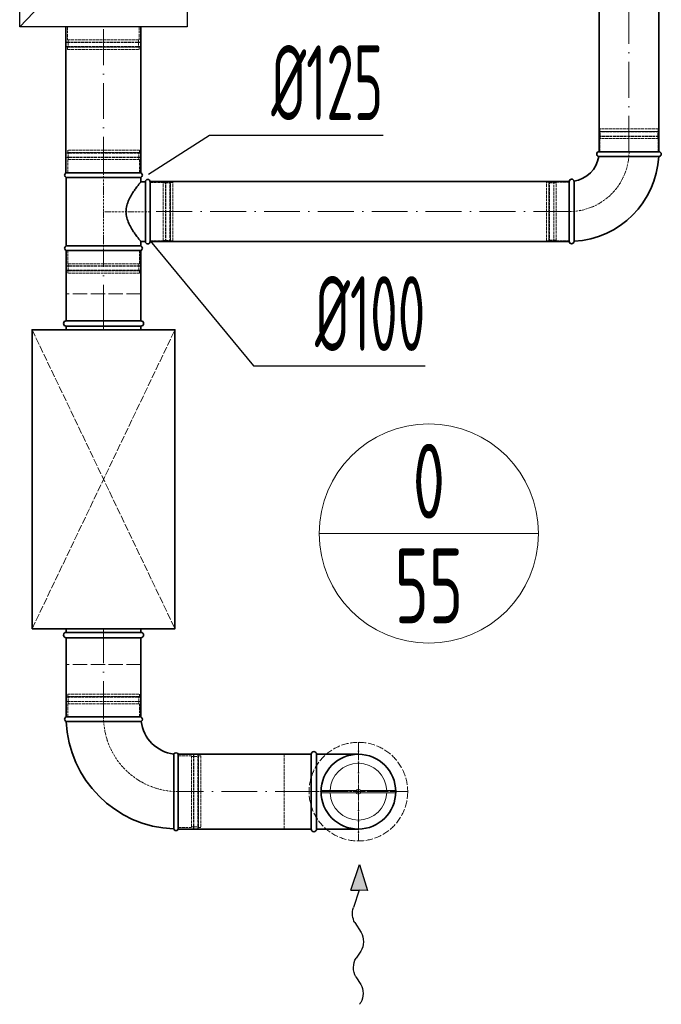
# Model space of a CAD drawing. Header units: millimetres. Extents: x 8221 to 89444, y -105166 to -5578.
# Tile 35 of 118: x 48897 to 49970, y -73420 to -71773. Entities that reach past the tile are written whole.
import ezdxf
from ezdxf.enums import TextEntityAlignment as Align

# ---------------------------------------------------------------- set-up
doc = ezdxf.new("R2010")
doc.units = ezdxf.units.MM
for name, pattern in [('ACAD_ISO02W100', [15, 12, -3]), ('ACAD_ISO10W100', [18, 12, -3, 0, -3]), ('phl_thick', [0])]:
    doc.linetypes.add(name, pattern=pattern)
for name, color, linetype, lineweight in [('VZT_05 ETA (ODVOD) - OBRYS', 6, 'Continuous', 35), ('VZT_06 ETA (ODVOD) - OSA', 6, 'ACAD_ISO10W100', 5), ('VZT_08 ETA (ODVOD) - SKRYTÉ', 6, 'ACAD_ISO02W100', 5), ('VZT_21 ZAŘÍZENÍ - OBRYS', 1, 'Continuous', 30), ('VZT_22 ZAŘÍZENÍ - DETAIL', 8, 'Continuous', 5), ('VZT_30 DISTRIBUČNÍ PRVKY - OBRYS', 1, 'Continuous', 35), ('VZT_31 DISTRIBUČNÍ PRVKY - OSA', 8, 'ACAD_ISO10W100', 5), ('VZT_32 DISTRIBUČNÍ PRVKY - DETAIL', 8, 'Continuous', 5), ('VZT_33 DISTRIBUČNÍ PRVKY - SKRYTÉ', 8, 'ACAD_ISO02W100', 5), ('VZT_35 TLUMIČE HLUKU - OBRYS', 1, 'Continuous', 35), ('VZT_36 TLUMIČE HLUKU - OSA', 1, 'ACAD_ISO10W100', 5), ('VZT_37 TLUMIČE HLUKU - DETAIL', 8, 'ACAD_ISO02W100', 5), ('VZT_50 POPIS - OBECNE', 7, 'Continuous', 13), ('VZT_52 POPIS - DISTRIBUCE', 7, 'Continuous', 5), ('VZT_60_KOTY - DIMENZE', 7, 'Continuous', 5)]:
    doc.layers.add(name, color=color, linetype=linetype, lineweight=lineweight)
doc.layers.add('VZT_07 ETA (ODVOD) - NETISK', color=8, linetype='ACAD_ISO02W100', lineweight=5, plot=False)
doc.layers.add('VZT_39 TLUMIČE HLUKU - NETISK', color=8, linetype='ACAD_ISO02W100', lineweight=5, plot=False)
doc.styles.add('EVORA_125', font='isocp.shx', dxfattribs={"width": 0.6, "height": 125})
doc.styles.add('JS', font='isocp.shx', dxfattribs={"width": 0.6, "height": 125})

# ---------------------------------------------------------------- blocks, each defined once
blk = doc.blocks.new('*U39')
at = {"layer": 'VZT_31 DISTRIBUČNÍ PRVKY - OSA', "color": 0}
for p, q in [((0, 16.5), (0, 82.62)), ((-82.62, 0), (-16.5, 0)), ((16.5, 0), (82.62, 0)), ((0, -82.62), (0, -16.5))]:
    blk.add_line(p, q, dxfattribs=at)
at = {"layer": 'VZT_31 DISTRIBUČNÍ PRVKY - OSA', "color": 0, "linetype": 'Continuous'}
for p, q in [((-8.25, 0), (8.25, 0)), ((0, -8.25), (0, 8.25))]:
    blk.add_line(p, q, dxfattribs=at)

msp = doc.modelspace()

# ---------------------------------------------------------------- linework, layer by layer
at = {"layer": 'VZT_05 ETA (ODVOD) - OBRYS'}
for p, q in [((49965.8, -71993.8), (49865.8, -71993.8)), ((49965.8, -72001.8), (49915.6, -72001.8)), ((49099.3, -72029.1), (48974.3, -72029.1)), ((49099.3, -72036.7), (48974.3, -72036.7)), ((48974.3, -72036.7), (48974.3, -72151.4)), ((49099.3, -72036.7), (49099.3, -72044.1)), ((49106.8, -72044.1), (49099.3, -72044.1)), ((49106.8, -72144.1), (49106.8, -72044.1)), ((49114.8, -72144.1), (49114.8, -72044.1)), ((49815.8, -72043.8), (49815.8, -72143.8)), ((49823.8, -72143.8), (49823.8, -72093.6)), ((48974.3, -72151.4), (49099.3, -72151.4)), ((49106.8, -72144.1), (49099.3, -72144.1)), ((49099.3, -72144.1), (49099.3, -72151.4)), ((49099.3, -72159.1), (48974.3, -72159.1)), ((48974.3, -72939), (49099.3, -72939)), ((49161.8, -73001.5), (49161.8, -73126.5))]:
    msp.add_line(p, q, dxfattribs=at)
for points in [[(49865.6, -70473.6), (49865.6, -71993.8)], [(49965.6, -70473.6), (49965.6, -71993.8)], [(48974, -71785), (48974, -72029.1)], [(49099, -71785), (49099, -72029.1)], [(49114.8, -72043.8), (49815.8, -72043.8)], [(49114.8, -72143.8), (49815.8, -72143.8)], [(48974.3, -72159.1), (48974.3, -72276.6)], [(49099.3, -72159.1), (49099.3, -72276.6)], [(48974.3, -72806.6), (48974.3, -72939)], [(49099.3, -72806.6), (49099.3, -72939)]]:
    msp.add_lwpolyline(points, dxfattribs=at)
at = {"layer": 'VZT_05 ETA (ODVOD) - OBRYS', "elevation": 0}
for points in [[(49161.8, -73001.5), (49384.1, -73001.5)], [(49384.1, -73001.5), (49384.1, -73126.5)], [(49393.1, -73001.5), (49393.1, -73126.5)], [(49393.1, -73001.5), (49463.1, -73001.5)], [(49161.8, -73126.5), (49384.1, -73126.5)], [(49393.1, -73126.5), (49463.1, -73126.5)]]:
    msp.add_lwpolyline(points, dxfattribs=at)
at = {"layer": 'VZT_05 ETA (ODVOD) - OBRYS'}
for centre, radius, start, end in [((49815.8, -71993.8), 50, 279.1478, 350.8522), ((49815.8, -71993.8), 150, 273.0572, 356.9428), ((49865.8, -71997.8), 4, 90, 260.8522), ((49965.8, -71997.8), 4, 270, 90), ((48975.9, -72032.9), 4.17, 113.4678, 246.5322), ((49097.6, -72032.9), 4.17, 293.4678, 66.5322), ((49110.8, -72044.1), 4, 0, 180), ((49819.8, -72043.8), 4, 9.1478, 180), ((48975.9, -72155.3), 4.17, 113.4678, 246.5322), ((49097.6, -72155.3), 4.17, 293.4678, 66.5322), ((49110.8, -72144.1), 4, 180, 0), ((49819.8, -72143.8), 4, 180, 0), ((48975.9, -72942.8), 4.17, 113.4678, 248.8928), ((49097.6, -72942.8), 4.17, 300.2981, 66.5322), ((49161.8, -72939), 187.5, 182.3607, 267.6393), ((49161.8, -72939), 62.5, 186.8302, 263.1698), ((49158, -73003.1), 4.17, 23.4678, 149.7019), ((49388.6, -73001.5), 4.5, 0, 180), ((49463.1, -73064), 62.5, 270, 90), ((49158, -73124.8), 4.17, 201.1072, 336.5322), ((49388.6, -73126.5), 4.5, 180, 0)]:
    msp.add_arc(centre, radius, start, end, dxfattribs=at)
for points, knots in [([(49915.6, -72001.8), (49909.3, -72001.8), (49903, -72001.8), (49890.9, -72001.8), (49885.3, -72001.8), (49875.8, -72001.7), (49872, -72001.7), (49866.7, -72001.7), (49865.3, -72001.7), (49865.2, -72001.7), (49865.2, -72001.7), (49865.2, -72001.7)], [78.71119, 78.71119, 78.71119, 78.71119, 97.804615, 97.804615, 117.523893, 117.523893, 137.264303, 137.264303, 156.831737, 156.831737, 157.874915, 157.874915, 157.874915, 157.874915]), ([(49099.3, -72144.1), (49099.3, -72144.1), (49099.2, -72144), (49098.9, -72143.7), (49098.7, -72143.4), (49098.2, -72142.7), (49097.9, -72142.3), (49097.1, -72141.3), (49096.6, -72140.7), (49095.6, -72139.4), (49095.1, -72138.7), (49093.9, -72137.1), (49093.2, -72136.3), (49091.9, -72134.5), (49091.2, -72133.5), (49089.8, -72131.5), (49089, -72130.5), (49087.6, -72128.4), (49086.8, -72127.2), (49085.2, -72124.8), (49084.4, -72123.5), (49082.8, -72120.9), (49082.1, -72119.5), (49080.5, -72116.6), (49079.8, -72115.2), (49077.7, -72110.6), (49076.5, -72107.5), (49075.2, -72102.5), (49074.9, -72100.9), (49074.4, -72097.5), (49074.3, -72095.8), (49074.3, -72092.4), (49074.4, -72090.7), (49074.9, -72087.3), (49075.2, -72085.6), (49076.5, -72080.7), (49077.7, -72077.5), (49079.8, -72073), (49080.5, -72071.5), (49082.1, -72068.7), (49082.8, -72067.3), (49084.4, -72064.7), (49085.2, -72063.4), (49086.8, -72061), (49087.6, -72059.8), (49089, -72057.7), (49089.8, -72056.6), (49091.2, -72054.7), (49091.9, -72053.7), (49093.2, -72051.9), (49093.9, -72051), (49095.1, -72049.5), (49095.6, -72048.7), (49096.6, -72047.4), (49097.1, -72046.9), (49097.9, -72045.9), (49098.2, -72045.4), (49098.7, -72044.8), (49098.9, -72044.5), (49099.2, -72044.2), (49099.3, -72044.1), (49099.3, -72044.1)], [80.753728, 80.753728, 80.753728, 80.753728, 85.721109, 85.721109, 90.68849, 90.68849, 95.655871, 95.655871, 100.623252, 100.623252, 105.590633, 105.590633, 110.558015, 110.558015, 115.525396, 115.525396, 120.492777, 120.492777, 125.619612, 125.619612, 130.746447, 130.746447, 135.873281, 135.873281, 141.000116, 141.000116, 151.253786, 151.253786, 156.38062, 156.38062, 161.507455, 161.507455, 166.63429, 166.63429, 171.761125, 171.761125, 182.014794, 182.014794, 187.141629, 187.141629, 192.268464, 192.268464, 197.395298, 197.395298, 202.522133, 202.522133, 207.489514, 207.489514, 212.456896, 212.456896, 217.424277, 217.424277, 222.391658, 222.391658, 227.359039, 227.359039, 232.32642, 232.32642, 237.293801, 237.293801, 242.261183, 242.261183, 242.261183, 242.261183]), ([(49823.8, -72043.1), (49823.8, -72043.1), (49823.8, -72044.2), (49823.8, -72048.7), (49823.8, -72052.2), (49823.8, -72061.1), (49823.8, -72066.4), (49823.8, -72078.4), (49823.8, -72084.8), (49823.8, -72092.1), (49823.8, -72092.9), (49823.8, -72093.6)], [157.874915, 157.874915, 157.874915, 157.874915, 176.103874, 176.103874, 195.460379, 195.460379, 215.101284, 215.101284, 234.82164, 234.82164, 237.034743, 237.034743, 237.034743, 237.034743]), ([(49099.7, -72946.4), (49099.7, -72946.4), (49099.7, -72946.4), (49099.4, -72946.4), (49099, -72946.4), (49098, -72946.4), (49097.2, -72946.4), (49094, -72946.4), (49090.9, -72946.5), (49082, -72946.5), (49075.8, -72946.5), (49061.7, -72946.6), (49053.9, -72946.6), (49037.7, -72946.6), (49029.4, -72946.6), (49013.6, -72946.6), (49006.1, -72946.7), (48992.9, -72946.7), (48987.3, -72946.7), (48980.4, -72946.7), (48978.2, -72946.7), (48975.2, -72946.7), (48974.4, -72946.7), (48974.4, -72946.7)], [197.067977, 197.067977, 197.067977, 197.067977, 201.792196, 201.792196, 209.190204, 209.190204, 218.040239, 218.040239, 237.760854, 237.760854, 262.206108, 262.206108, 286.831239, 286.831239, 311.323072, 311.323072, 335.946087, 335.946087, 360.704397, 360.704397, 377.088273, 377.088273, 394.105327, 394.105327, 394.105327, 394.105327]), ([(49154.3, -73001), (49154.3, -73001), (49154.3, -73002.6), (49154.3, -73008.7), (49154.3, -73013.2), (49154.2, -73024.6), (49154.2, -73031.4), (49154.2, -73046.4), (49154.1, -73054.5), (49154.1, -73070.8), (49154.1, -73079), (49154.1, -73094.2), (49154.1, -73101.1), (49154.1, -73112.9), (49154.1, -73117.6), (49154.1, -73124.2), (49154.1, -73126), (49154.1, -73126.3), (49154.1, -73126.3), (49154.1, -73126.3)], [0, 0, 0, 0, 24.235852, 24.235852, 48.531845, 48.531845, 73.024415, 73.024415, 97.570898, 97.570898, 122.078339, 122.078339, 146.53579, 146.53579, 170.957495, 170.957495, 195.359468, 195.359468, 197.168246, 197.168246, 197.168246, 197.168246])]:
    msp.add_open_spline(points, degree=3, knots=knots, dxfattribs=at)
at = {"layer": 'VZT_06 ETA (ODVOD) - OSA', "ltscale": 5}
for points in [[(49915.6, -71993.8), (49915.6, -70473.6)], [(49036.5, -72029.1), (49036.5, -71785)], [(49815.8, -72093.8), (49114.8, -72093.8)], [(49036.8, -72276.6), (49036.8, -72159.1)], [(49036.8, -72939), (49036.8, -72806.6)]]:
    msp.add_lwpolyline(points, dxfattribs=at)
at = {"layer": 'VZT_06 ETA (ODVOD) - OSA', "ltscale": 0.3}
msp.add_lwpolyline([(49815.8, -72093.8), (49815.8, -72093.8, 0.414214), (49915.8, -71993.8), (49915.8, -71993.8)], format="xyb", dxfattribs=at)
at = {"layer": 'VZT_06 ETA (ODVOD) - OSA', "ltscale": 0.3, "elevation": 0}
for points in [[(49036.8, -72029.1), (49036.8, -72159.1)], [(49114.8, -72094.1), (49036.8, -72094.1)], [(49463.1, -72991.5), (49463.1, -73064)], [(49463.1, -73064), (49384.1, -73064)], [(49535.6, -73064), (49463.1, -73064)], [(49463.1, -73064), (49463.1, -73136.5)]]:
    msp.add_lwpolyline(points, dxfattribs=at)
msp.add_lwpolyline([(49161.8, -73064), (49161.8, -73064, -0.414214), (49036.8, -72939), (49036.8, -72939)], format="xyb", dxfattribs=at)
at = {"layer": 'VZT_06 ETA (ODVOD) - OSA', "ltscale": 5, "elevation": 0}
msp.add_lwpolyline([(49384.1, -73064), (49161.8, -73064)], dxfattribs=at)
at = {"layer": 'VZT_07 ETA (ODVOD) - NETISK', "ltscale": 0.4}
for p, q in [((48976.5, -71785), (48976.5, -71807)), ((49096.5, -71785), (49096.5, -71807)), ((48975.5, -71810.5), (49097.5, -71810.5)), ((48975.5, -71810.5), (48975.5, -71811)), ((48975.5, -71811), (49097.5, -71811)), ((48975.5, -71818), (49097.5, -71818)), ((48975.5, -71818), (48975.5, -71818.5)), ((48975.5, -71818.5), (49097.5, -71818.5)), ((48976.5, -71807), (49096.5, -71807)), ((48976.5, -71819), (49096.5, -71819)), ((48976.5, -71819), (48976.5, -71823)), ((48976.5, -71823), (49096.5, -71823)), ((48977.5, -71807), (48977.5, -71810.5)), ((48977.5, -71811), (48977.5, -71818)), ((48977.5, -71818.5), (48977.5, -71819)), ((49095.5, -71807), (49095.5, -71810.5)), ((49095.5, -71811), (49095.5, -71818)), ((49095.5, -71818.5), (49095.5, -71819)), ((49096.5, -71819), (49096.5, -71823)), ((49097.5, -71810.5), (49097.5, -71811)), ((49097.5, -71818), (49097.5, -71818.5)), ((49965.8, -71960.3), (49865.8, -71960.3)), ((49865.8, -71960.8), (49865.8, -71960.3)), ((49965.8, -71960.8), (49865.8, -71960.8)), ((49965.8, -71967.8), (49865.8, -71967.8)), ((49865.8, -71968.3), (49865.8, -71967.8)), ((49965.8, -71968.3), (49865.8, -71968.3)), ((49964.8, -71955.8), (49866.8, -71955.8)), ((49866.8, -71959.8), (49866.8, -71955.8)), ((49964.8, -71959.8), (49866.8, -71959.8)), ((49867.8, -71960.3), (49867.8, -71959.8)), ((49867.8, -71967.8), (49867.8, -71960.8)), ((49867.8, -71971.8), (49867.8, -71968.3)), ((49963.8, -71960.3), (49963.8, -71959.8)), ((49963.8, -71967.8), (49963.8, -71960.8)), ((49963.8, -71971.8), (49963.8, -71968.3)), ((49964.8, -71959.8), (49964.8, -71955.8)), ((49965.8, -71960.8), (49965.8, -71960.3)), ((49965.8, -71968.3), (49965.8, -71967.8)), ((49964.8, -71971.8), (49866.8, -71971.8)), ((49866.8, -71993.8), (49866.8, -71971.8)), ((49964.8, -71993.8), (49964.8, -71971.8)), ((49097.8, -71995.6), (48975.8, -71995.6)), ((48975.8, -71996.1), (48975.8, -71995.6)), ((49097.8, -71996.1), (48975.8, -71996.1)), ((49097.8, -72003.1), (48975.8, -72003.1)), ((48975.8, -72003.6), (48975.8, -72003.1)), ((49097.8, -72003.6), (48975.8, -72003.6)), ((49096.8, -71991.1), (48976.8, -71991.1)), ((48976.8, -71995.1), (48976.8, -71991.1)), ((49096.8, -71995.1), (48976.8, -71995.1)), ((48977.8, -71995.6), (48977.8, -71995.1)), ((48977.8, -72003.1), (48977.8, -71996.1)), ((48977.8, -72007.1), (48977.8, -72003.6)), ((49095.8, -71995.6), (49095.8, -71995.1)), ((49095.8, -72003.1), (49095.8, -71996.1)), ((49095.8, -72007.1), (49095.8, -72003.6)), ((49096.8, -71995.1), (49096.8, -71991.1)), ((49097.8, -71996.1), (49097.8, -71995.6)), ((49097.8, -72003.6), (49097.8, -72003.1)), ((49096.8, -72007.1), (48976.8, -72007.1)), ((48976.8, -72029.1), (48976.8, -72007.1)), ((49096.8, -72029.1), (49096.8, -72007.1)), ((49114.8, -72045.1), (49136.8, -72045.1)), ((49136.8, -72143.1), (49136.8, -72045.1)), ((49136.8, -72046.1), (49140.3, -72046.1)), ((49140.3, -72144.1), (49140.3, -72044.1)), ((49140.3, -72044.1), (49140.8, -72044.1)), ((49140.8, -72144.1), (49140.8, -72044.1)), ((49140.8, -72046.1), (49147.8, -72046.1)), ((49147.8, -72144.1), (49147.8, -72044.1)), ((49147.8, -72044.1), (49148.3, -72044.1)), ((49148.3, -72144.1), (49148.3, -72044.1)), ((49148.3, -72046.1), (49148.8, -72046.1)), ((49148.8, -72143.1), (49148.8, -72045.1)), ((49148.8, -72045.1), (49152.8, -72045.1)), ((49152.8, -72143.1), (49152.8, -72045.1)), ((49777.8, -72142.8), (49777.8, -72044.8)), ((49777.8, -72044.8), (49781.8, -72044.8)), ((49781.8, -72142.8), (49781.8, -72044.8)), ((49781.8, -72045.8), (49782.3, -72045.8)), ((49782.3, -72143.8), (49782.3, -72043.8)), ((49782.3, -72043.8), (49782.8, -72043.8)), ((49782.8, -72143.8), (49782.8, -72043.8)), ((49782.8, -72045.8), (49789.8, -72045.8)), ((49789.8, -72143.8), (49789.8, -72043.8)), ((49789.8, -72043.8), (49790.3, -72043.8)), ((49790.3, -72143.8), (49790.3, -72043.8)), ((49790.3, -72045.8), (49793.8, -72045.8)), ((49793.8, -72142.8), (49793.8, -72044.8)), ((49793.8, -72044.8), (49815.8, -72044.8)), ((49114.8, -72143.1), (49136.8, -72143.1)), ((49136.8, -72142.1), (49140.3, -72142.1)), ((49140.3, -72144.1), (49140.8, -72144.1)), ((49140.8, -72142.1), (49147.8, -72142.1)), ((49147.8, -72144.1), (49148.3, -72144.1)), ((49148.3, -72142.1), (49148.8, -72142.1)), ((49148.8, -72143.1), (49152.8, -72143.1)), ((49777.8, -72142.8), (49781.8, -72142.8)), ((49781.8, -72141.8), (49782.3, -72141.8)), ((49782.3, -72143.8), (49782.8, -72143.8)), ((49782.8, -72141.8), (49789.8, -72141.8)), ((49789.8, -72143.8), (49790.3, -72143.8)), ((49790.3, -72141.8), (49793.8, -72141.8)), ((49793.8, -72142.8), (49815.8, -72142.8)), ((48976.8, -72181.1), (48976.8, -72159.1)), ((49096.8, -72181.1), (49096.8, -72159.1)), ((49097.8, -72184.6), (48975.8, -72184.6)), ((48975.8, -72185.1), (48975.8, -72184.6)), ((49097.8, -72185.1), (48975.8, -72185.1)), ((49096.8, -72181.1), (48976.8, -72181.1)), ((48977.8, -72184.6), (48977.8, -72181.1)), ((48977.8, -72192.1), (48977.8, -72185.1)), ((49095.8, -72184.6), (49095.8, -72181.1)), ((49095.8, -72192.1), (49095.8, -72185.1)), ((49097.8, -72185.1), (49097.8, -72184.6)), ((49097.8, -72192.1), (48975.8, -72192.1)), ((48975.8, -72192.6), (48975.8, -72192.1)), ((49097.8, -72192.6), (48975.8, -72192.6)), ((49096.8, -72193.1), (48976.8, -72193.1)), ((48976.8, -72197.1), (48976.8, -72193.1)), ((49096.8, -72197.1), (48976.8, -72197.1)), ((48977.8, -72193.1), (48977.8, -72192.6)), ((49095.8, -72193.1), (49095.8, -72192.6)), ((49096.8, -72197.1), (49096.8, -72193.1)), ((49097.8, -72192.6), (49097.8, -72192.1)), ((48975.8, -72905.5), (49097.8, -72905.5)), ((48975.8, -72906), (48975.8, -72905.5)), ((48975.8, -72906), (49097.8, -72906)), ((48976.8, -72901), (49096.8, -72901)), ((48976.8, -72905), (48976.8, -72901)), ((48976.8, -72905), (49096.8, -72905)), ((48977.8, -72905.5), (48977.8, -72905)), ((48977.8, -72913), (48977.8, -72906)), ((49095.8, -72905.5), (49095.8, -72905)), ((49095.8, -72913), (49095.8, -72906)), ((49096.8, -72905), (49096.8, -72901)), ((49097.8, -72906), (49097.8, -72905.5)), ((48975.8, -72913), (49097.8, -72913)), ((48975.8, -72913.5), (48975.8, -72913)), ((48975.8, -72913.5), (49097.8, -72913.5)), ((48976.8, -72917), (49096.8, -72917)), ((48976.8, -72939), (48976.8, -72917)), ((48977.8, -72917), (48977.8, -72913.5)), ((49095.8, -72917), (49095.8, -72913.5)), ((49096.8, -72939), (49096.8, -72917)), ((49097.8, -72913.5), (49097.8, -72913)), ((49161.8, -73004), (49183.8, -73004)), ((49183.8, -73004), (49183.8, -73124)), ((49183.8, -73005), (49187.3, -73005)), ((49187.3, -73003), (49187.3, -73125)), ((49187.3, -73003), (49187.8, -73003)), ((49187.8, -73003), (49187.8, -73125)), ((49187.8, -73005), (49194.8, -73005)), ((49194.8, -73003), (49194.8, -73125)), ((49194.8, -73003), (49195.3, -73003)), ((49195.3, -73003), (49195.3, -73125)), ((49195.3, -73005), (49195.8, -73005)), ((49195.8, -73004), (49195.8, -73124)), ((49195.8, -73004), (49199.8, -73004)), ((49199.8, -73004), (49199.8, -73124)), ((49161.8, -73124), (49183.8, -73124)), ((49183.8, -73123), (49187.3, -73123)), ((49187.8, -73123), (49194.8, -73123)), ((49195.3, -73123), (49195.8, -73123)), ((49195.8, -73124), (49199.8, -73124)), ((49187.3, -73125), (49187.8, -73125)), ((49194.8, -73125), (49195.3, -73125))]:
    msp.add_line(p, q, dxfattribs=at)
at = {"layer": 'VZT_07 ETA (ODVOD) - NETISK', "ltscale": 0.4, "elevation": 0}
msp.add_lwpolyline([(49384.1, -73001.5), (49339.1, -73001.5), (49339.1, -73126.5), (49384.1, -73126.5)], dxfattribs=at)
at = {"layer": 'VZT_08 ETA (ODVOD) - SKRYTÉ', "ltscale": 2}
msp.add_arc((49463.1, -73064), 62.5, 90, 270, dxfattribs=at)
at = {"layer": 'VZT_21 ZAŘÍZENÍ - OBRYS'}
msp.add_lwpolyline([(48896.5, -71785), (48896.5, -70285), (49176.5, -70285), (49176.5, -71785)], close=True, dxfattribs=at)
at = {"layer": 'VZT_22 ZAŘÍZENÍ - DETAIL', "linetype": 'ACAD_ISO02W100', "lineweight": 5, "ltscale": 10}
msp.add_lwpolyline([(48896.5, -71785), (49083.7, -71587.6), (48896.5, -70769.3)], dxfattribs=at)
at = {"layer": 'VZT_30 DISTRIBUČNÍ PRVKY - OBRYS'}
msp.add_circle((49463.1, -73064), 62.5, dxfattribs=at)
at = {"layer": 'VZT_32 DISTRIBUČNÍ PRVKY - DETAIL', "elevation": 0}
for points in [[(49459.7, -73062), (49400.6, -73062)], [(49459.7, -73066), (49400.6, -73066)], [(49525.6, -73062), (49466.6, -73062)], [(49525.6, -73066), (49466.6, -73066)]]:
    msp.add_lwpolyline(points, dxfattribs=at)
at = {"layer": 'VZT_32 DISTRIBUČNÍ PRVKY - DETAIL'}
for radius in [4, 2]:
    msp.add_circle((49463.1, -73064), radius, dxfattribs=at)
for start, end in [(2.4132, 177.5868), (182.4132, 357.5868)]:
    msp.add_arc((49463.1, -73064), 47.5, start, end, dxfattribs=at)
at = {"layer": 'VZT_33 DISTRIBUČNÍ PRVKY - SKRYTÉ'}
msp.add_circle((49463.1, -73064), 82.5, dxfattribs=at)
at = {"layer": 'VZT_35 TLUMIČE HLUKU - OBRYS'}
for p, q in [((49099.3, -72276.6), (48974.3, -72276.6)), ((49099.3, -72806.6), (48974.3, -72806.6))]:
    msp.add_line(p, q, dxfattribs=at)
msp.add_lwpolyline([(48917.3, -72791.6), (48917.3, -72291.6), (49156.3, -72291.6), (49156.3, -72791.6)], close=True, dxfattribs=at)
for points in [[(49099.3, -72285.6), (48974.3, -72285.6)], [(48974.3, -72285.6), (48974.3, -72291.6)], [(49099.3, -72285.6), (49099.3, -72291.6)], [(48974.3, -72797.6), (48974.3, -72791.6)], [(49099.3, -72797.6), (49099.3, -72791.6)], [(49099.3, -72797.6), (48974.3, -72797.6)]]:
    msp.add_lwpolyline(points, dxfattribs=at)
for centre, start, end in [((48974.3, -72281.1), 90, 270), ((49099.3, -72281.1), 270, 90), ((48974.3, -72802.1), 90, 270), ((49099.3, -72802.1), 270, 90)]:
    msp.add_arc(centre, 4.5, start, end, dxfattribs=at)
at = {"layer": 'VZT_36 TLUMIČE HLUKU - OSA', "ltscale": 5}
for points in [[(49036.8, -72276.6), (49036.8, -72291.6)], [(49036.8, -72806.6), (49036.8, -72791.6)]]:
    msp.add_lwpolyline(points, dxfattribs=at)
at = {"layer": 'VZT_37 TLUMIČE HLUKU - DETAIL', "lineweight": 5}
for points in [[(48917.3, -72791.6), (49156.3, -72291.6)], [(48917.3, -72291.6), (49156.3, -72791.6)]]:
    msp.add_lwpolyline(points, dxfattribs=at)
at = {"layer": 'VZT_39 TLUMIČE HLUKU - NETISK', "ltscale": 2}
for points in [[(49099.3, -72276.6), (49099.3, -72231.6), (48974.3, -72231.6), (48974.3, -72276.6)], [(49099.3, -72806.6), (49099.3, -72851.6), (48974.3, -72851.6), (48974.3, -72806.6)]]:
    msp.add_lwpolyline(points, dxfattribs=at)
at = {"layer": 'VZT_50 POPIS - OBECNE', "color": 0, "lineweight": -2}
for p, q in [((49450.7, -73228.8), (49465.2, -73186)), ((49465.2, -73186), (49478.6, -73229.2)), ((49450.7, -73228.8), (49464.6, -73229)), ((49464.6, -73229), (49454.9, -73257.6)), ((49478.6, -73229.2), (49464.6, -73229)), ((49457.2, -73283), (49467.6, -73299.6)), ((49467.2, -73330.5), (49459.2, -73342.4)), ((49458.8, -73373.4), (49467, -73386.4))]:
    msp.add_line(p, q, dxfattribs=at)
at = {"layer": 'VZT_50 POPIS - OBECNE'}
msp.add_line((49467.1, -73416.5), (49465.2, -73419.6), dxfattribs=at)
at = {"layer": 'VZT_50 POPIS - OBECNE', "color": 0, "lineweight": -2, "extrusion": (0, 0, -1)}
for centre, start_param, end_param in [((49466.7, -73267.7), 3.908129, 5.191299), ((49458.1, -73314.9), 0.766537, 2.375056), ((49468.3, -73358.1), 3.908129, 5.516649), ((49457.4, -73401.8), 0.766537, 2.320574)]:
    msp.add_ellipse(centre, major_axis=(0.3, 21.5), ratio=0.625, start_param=start_param, end_param=end_param, dxfattribs=at)
at = {"layer": 'VZT_50 POPIS - OBECNE', "color": 0, "lineweight": -2}
msp.add_solid([(49450.7, -73228.8), (49478.6, -73229.2), (49465.2, -73186)], dxfattribs=at)
at = {"layer": 'VZT_52 POPIS - DISTRIBUCE'}
msp.add_line((49397.6, -72632.3), (49764.4, -72632.3), dxfattribs=at)
msp.add_circle((49581, -72632.3), 183.4, dxfattribs=at)
at = {"layer": 'VZT_60_KOTY - DIMENZE', "linetype": 'ByBlock', "lineweight": -2}
for p, q in [((49213.9, -71965.9), (49263.9, -71965.9)), ((49287.4, -72352), (49337.4, -72352))]:
    msp.add_line(p, q, dxfattribs=at)
for points in [[(49112.1, -72031.6), (49213.9, -71965.9)], [(49263.9, -71965.9), (49504.5, -71965.9)]]:
    msp.add_lwpolyline(points, dxfattribs=at)
at = {"layer": 'VZT_60_KOTY - DIMENZE', "linetype": 'ByBlock', "lineweight": -2, "elevation": 0}
for points in [[(49114.8, -72143.1), (49287.4, -72352)], [(49337.4, -72352), (49575, -72352)]]:
    msp.add_lwpolyline(points, dxfattribs=at)

# ---------------------------------------------------------------- block references
at = {"layer": 'VZT_31 DISTRIBUČNÍ PRVKY - OSA', "rotation": 180}
msp.add_blockref('*U39', (49463.1, -73064), dxfattribs=at)

# ---------------------------------------------------------------- texts
at = {"layer": 'VZT_52 POPIS - DISTRIBUCE', "ltscale": 50, "style": 'JS', "width": 0.7}
for s, p in [('0', (49581, -72544.8)), ('55', (49581, -72719.8))]:
    msp.add_text(s, height=125, dxfattribs=at).set_placement(p, align=Align.MIDDLE_CENTER)
at = {"layer": 'VZT_60_KOTY - DIMENZE', "linetype": 'phl_thick', "char_height": 125, "attachment_point": 3, "style": 'EVORA_125'}
for s, insert in [('%%C125', (49504.5, -71815.9)), ('%%C100', (49575, -72202))]:
    msp.add_mtext(s, dxfattribs=dict(at, insert=insert))

doc.saveas('drawing.dxf')
